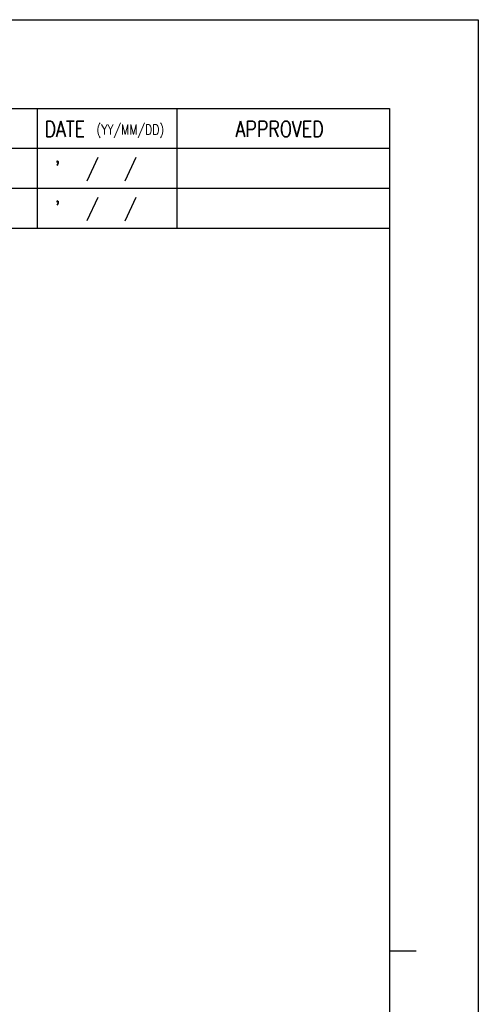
# Model space of a CAD drawing. Header units: millimetres. Extents: x 0 to 594, y 0 to 420.
# Tile 22 of 22: x 491 to 594, y 198 to 420. Entities that reach past the tile are written whole.
import ezdxf

# ---------------------------------------------------------------- set-up
doc = ezdxf.new("R2010")
doc.units = ezdxf.units.MM
doc.layers.add('SHEET', color=1, linetype='Continuous')
doc.styles.add('SHEET1', font='ROMANS.SHX', dxfattribs={"width": 0.8, "height": 3})

msp = doc.modelspace()

# ---------------------------------------------------------------- linework, layer by layer
at = {"color": 4}
msp.add_line((574, 210), (580, 210), dxfattribs=at)
at = {"color": 6}
msp.add_lwpolyline([(0, 420), (594, 420), (594, 0), (0, 0)], close=True, dxfattribs=at)
at = {"color": 4}
msp.add_lwpolyline([(20, 400), (574, 400), (574, 20), (20, 20)], close=True, dxfattribs=at)
at = {"layer": 'SHEET'}
for p, q in [((494.5, 400), (494.5, 373)), ((526, 400), (526, 373)), ((317.5, 391), (574, 391)), ((508.2099, 388.911), (505.7077, 383.5959)), ((516.7362, 388.9028), (514.2339, 383.5877)), ((317.5, 382), (574, 382)), ((508.2099, 379.911), (505.7077, 374.5959)), ((516.7362, 379.9028), (514.2339, 374.5877))]:
    msp.add_line(p, q, dxfattribs=at)
at = {"layer": 'SHEET', "color": 7}
msp.add_line((317.5, 373), (574, 373), dxfattribs=at)

# ---------------------------------------------------------------- texts
at = {"layer": 'SHEET', "style": 'SHEET1', "width": 0.8}
for s, height, p in [('DATE', 3.6, (496.1592, 393.5466)), ('(YY/MM/DD)', 2.25, (507.8838, 394.0859)), ('APPROVED', 3.6, (539.2502, 393.5466)), ("'", 3.6, (498.4958, 384.5633)), ("'", 3.6, (498.4958, 375.5633))]:
    msp.add_text(s, height=height, dxfattribs=at).set_placement(p)

doc.saveas('drawing.dxf')
